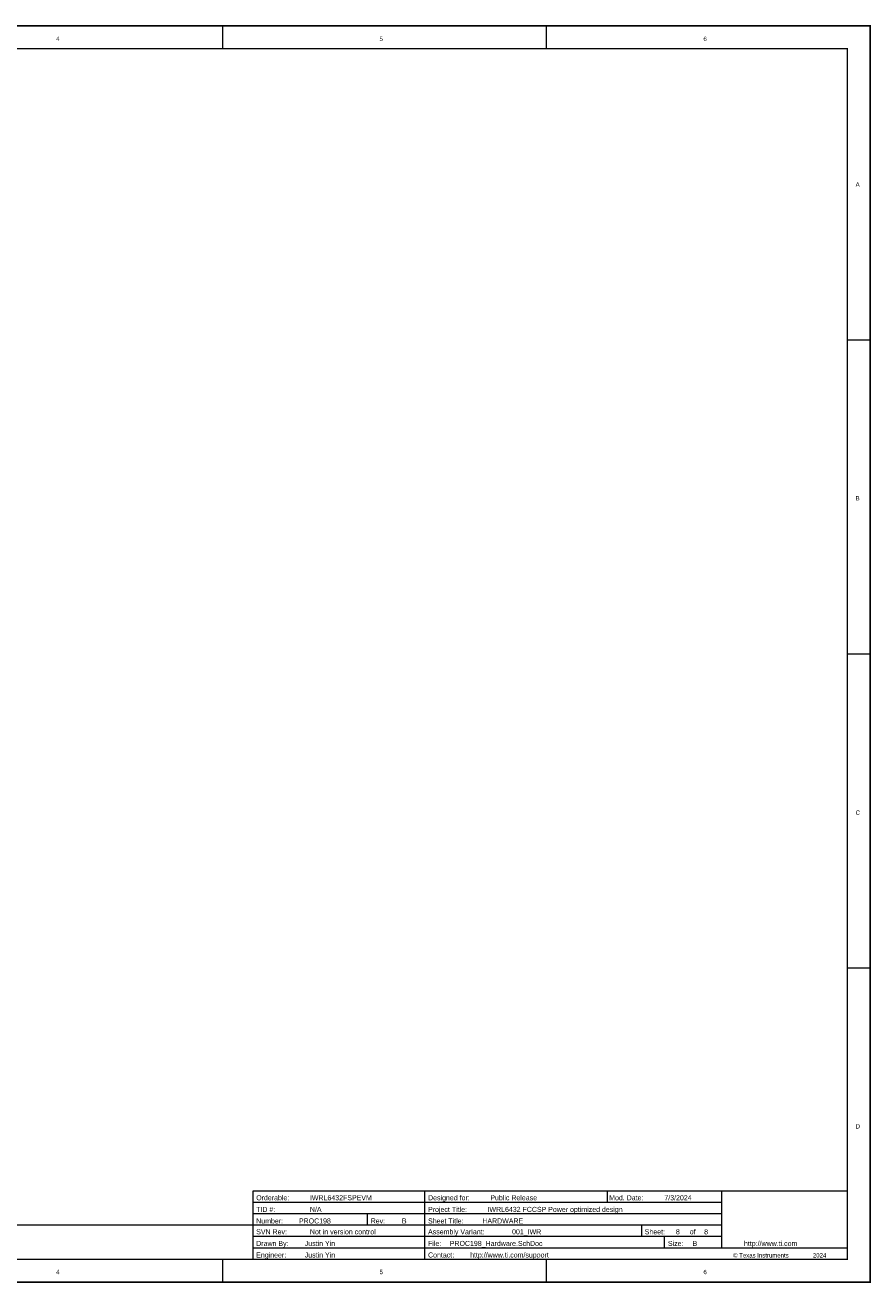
# Model space of a CAD drawing. Header units: inches. Extents: x 0 to 17, y 0 to 11.
# Tile 14 of 14: x 9.6 to 17, y 0 to 11. Entities that reach past the tile are written whole.
import ezdxf

# ---------------------------------------------------------------- set-up
doc = ezdxf.new("R2010")
doc.units = ezdxf.units.IN
doc.header["$MEASUREMENT"] = 0
doc.layers.add('Sheet', color=255, linetype='Continuous')

msp = doc.modelspace()

# ---------------------------------------------------------------- linework, layer by layer
at = {"layer": 'Sheet'}
for points in [[(0.001, 11, 0.0118, 0.0118, 0), (17, 11, 0.0118, 0.0118, 0), (17, 0, 0.0118, 0.0118, 0), (0.001, 0, 0.0118, 0.0118, 0), (0.001, 11, 0.0118, 0.0118, 0)], [(0.001, 11, 0.0039, 0.0039, 0), (0.001, 0, 0.0039, 0.0039, 0), (17, 0, 0.0039, 0.0039, 0), (17, 11, 0.0039, 0.0039, 0), (0.001, 11, 0.0039, 0.0039, 0), (0.001, 11, 0.0039, 0.0039, 0)], [(0.201, 10.799, 0.0118, 0.0118, 0), (16.8, 10.799, 0.0118, 0.0118, 0), (16.8, 0.2, 0.0118, 0.0118, 0), (0.201, 0.2, 0.0118, 0.0118, 0), (0.201, 10.799, 0.0118, 0.0118, 0)], [(0.201, 10.799, 0.0039, 0.0039, 0), (0.201, 0.2, 0.0039, 0.0039, 0), (16.8, 0.2, 0.0039, 0.0039, 0), (16.8, 10.799, 0.0039, 0.0039, 0), (0.201, 10.799, 0.0039, 0.0039, 0), (0.201, 10.799, 0.0039, 0.0039, 0)]]:
    msp.add_lwpolyline(points, format="xyseb", close=True, dxfattribs=at)
for points in [[(11.333, 11, 0.0118, 0.0118, 0), (11.333, 10.8, 0.0118, 0.0118, 0)], [(14.167, 11, 0.0118, 0.0118, 0), (14.167, 10.799, 0.0118, 0.0118, 0)], [(17, 11, 0.0118, 0.0118, 0), (16.8, 11, 0.0118, 0.0118, 0)], [(17, 11, 0.0118, 0.0118, 0), (17, 10.799, 0.0118, 0.0118, 0)], [(17, 8.25, 0.0118, 0.0118, 0), (16.8, 8.25, 0.0118, 0.0118, 0)], [(17, 5.5, 0.0118, 0.0118, 0), (16.8, 5.5, 0.0118, 0.0118, 0)], [(17, 2.75, 0.0118, 0.0118, 0), (16.8, 2.75, 0.0118, 0.0118, 0)], [(11.6, 0.2, 0.0118, 0.0118, 0), (11.6, 0.8, 0.0118, 0.0118, 0)], [(11.6, 0.799, 0.0118, 0.0118, 0), (13.1, 0.799, 0.0118, 0.0118, 0)], [(13.1, 0.2, 0.0118, 0.0118, 0), (13.1, 0.799, 0.0118, 0.0118, 0)], [(13.1, 0.799, 0.0118, 0.0118, 0), (16.8, 0.799, 0.0118, 0.0118, 0)], [(14.7, 0.799, 0.0118, 0.0118, 0), (14.7, 0.699, 0.0118, 0.0118, 0)], [(15.7, 0.3, 0.0118, 0.0118, 0), (15.7, 0.799, 0.0118, 0.0118, 0)], [(11.6, 0.699, 0.0118, 0.0118, 0), (13.1, 0.699, 0.0118, 0.0118, 0)], [(13.1, 0.699, 0.0118, 0.0118, 0), (15.7, 0.699, 0.0118, 0.0118, 0)], [(11.6, 0.599, 0.0118, 0.0118, 0), (13.1, 0.599, 0.0118, 0.0118, 0)], [(12.6, 0.6, 0.0118, 0.0118, 0), (12.6, 0.5, 0.0118, 0.0118, 0)], [(13.1, 0.599, 0.0118, 0.0118, 0), (15.7, 0.599, 0.0118, 0.0118, 0)], [(4.101, 0.5, 0.0118, 0.0118, 0), (11.6, 0.5, 0.0118, 0.0118, 0)], [(11.6, 0.5, 0.0118, 0.0118, 0), (13.1, 0.5, 0.0118, 0.0118, 0)], [(13.1, 0.5, 0.0118, 0.0118, 0), (15.7, 0.5, 0.0118, 0.0118, 0)], [(13.1, 0.5, 0.0118, 0.0118, 0), (15.7, 0.5, 0.0118, 0.0118, 0)], [(15, 0.5, 0.0118, 0.0118, 0), (15, 0.4, 0.0118, 0.0118, 0)], [(13.1, 0.4, 0.0118, 0.0118, 0), (11.6, 0.4, 0.0118, 0.0118, 0)], [(15.7, 0.4, 0.0118, 0.0118, 0), (13.1, 0.4, 0.0118, 0.0118, 0)], [(15.2, 0.4, 0.0118, 0.0118, 0), (15.2, 0.3, 0.0118, 0.0118, 0)], [(11.6, 0.3, 0.0118, 0.0118, 0), (13.1, 0.3, 0.0118, 0.0118, 0)], [(16.8, 0.3, 0.0118, 0.0118, 0), (13.1, 0.3, 0.0118, 0.0118, 0)], [(11.333, 0, 0.0118, 0.0118, 0), (11.333, 0.2, 0.0118, 0.0118, 0)], [(14.167, 0, 0.0118, 0.0118, 0), (14.167, 0.2, 0.0118, 0.0118, 0)], [(17, 0, 0.0118, 0.0118, 0), (17, 0.2, 0.0118, 0.0118, 0)]]:
    msp.add_lwpolyline(points, format="xyseb", dxfattribs=at)

# ---------------------------------------------------------------- texts
for s, height, p in [('4', 0.0381, (9.876, 10.867)), ('5', 0.0381, (12.706, 10.867)), ('6', 0.0381, (15.541, 10.867)), ('A', 0.0381, (16.873, 9.592)), ('B', 0.0381, (16.873, 6.845)), ('C', 0.0381, (16.873, 4.092)), ('D', 0.0381, (16.873, 1.345)), ('Orderable:', 0.0444, (11.627, 0.717)), ('IWRL6432FSPEVM', 0.04441, (12.097, 0.717)), ('N/A', 0.0444, (12.097, 0.615)), ('Designed for:', 0.04441, (13.131, 0.717)), ('Project Title:', 0.04441, (13.131, 0.615)), ('IWRL6432 FCCSP Power optimized design', 0.04441, (13.651, 0.615)), ('Public Release', 0.04441, (13.676, 0.717)), ('Mod. Date:', 0.0444, (14.716, 0.717)), ('7/3/2024', 0.0444, (15.199, 0.717)), ('TID #:', 0.0444, (11.627, 0.615)), ('Number:', 0.0444, (11.627, 0.514)), ('PROC198', 0.0444, (12.001, 0.514)), ('Rev:', 0.0444, (12.629, 0.514)), ('B', 0.0444, (12.902, 0.514)), ('Sheet Title:', 0.04441, (13.131, 0.514)), ('HARDWARE', 0.0444, (13.606, 0.514)), ('SVN Rev:', 0.0444, (11.627, 0.419)), ('Not in version control', 0.04441, (12.097, 0.419)), ('Assembly Variant:', 0.04441, (13.131, 0.419)), ('001_IWR', 0.0444, (13.866, 0.419)), ('Sheet:', 0.0444, (15.027, 0.419)), ('8', 0.0444, (15.3, 0.419)), ('of', 0.0444, (15.421, 0.419)), ('8', 0.0444, (15.547, 0.419)), ('Drawn By:', 0.0444, (11.627, 0.317)), ('Justin Yin', 0.0444, (12.052, 0.317)), ('File:', 0.0444, (13.131, 0.317)), ('PROC198_Hardware.SchDoc', 0.04441, (13.321, 0.317)), ('Size:', 0.0444, (15.23, 0.317)), ('B', 0.0444, (15.446, 0.317)), ('http://www.ti.com', 0.04441, (15.896, 0.317)), ('Engineer:', 0.0444, (11.627, 0.216)), ('Justin Yin', 0.0444, (12.052, 0.216)), ('Contact:', 0.0444, (13.131, 0.216)), ('http://www.ti.com/support', 0.04441, (13.499, 0.216)), ('© Texas Instruments', 0.03806, (15.801, 0.216)), ('2024', 0.0381, (16.499, 0.216)), ('4', 0.0381, (9.876, 0.07)), ('5', 0.0381, (12.706, 0.07)), ('6', 0.0381, (15.541, 0.07))]:
    msp.add_text(s, height=height, dxfattribs=at).set_placement(p)

doc.saveas('drawing.dxf')
